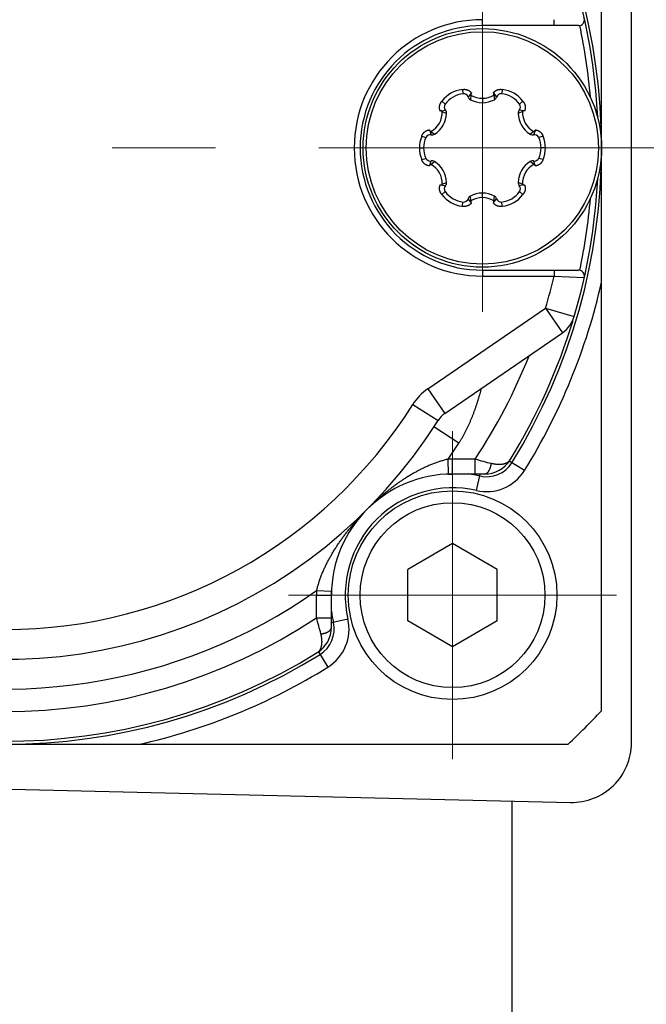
# Model space of a CAD drawing. Header units: millimetres. Extents: x 0 to 1300, y 0 to 891.
# Tile 29 of 124: x 584 to 605, y 256 to 289. Entities that reach past the tile are written whole.
import ezdxf

# ---------------------------------------------------------------- set-up
doc = ezdxf.new("R2010")
doc.units = ezdxf.units.MM
doc.header["$LTSCALE"] = 0.54643
doc.linetypes.add('CENTER', pattern=[50.8, 31.75, -6.35, 6.35, -6.35])
for name, color, linetype in [('NoLayerName_001', 7, 'Continuous'), ('NoLayerName_003', 7, 'Continuous'), ('NoLayerName_006', 7, 'Continuous')]:
    doc.layers.add(name, color=color, linetype=linetype)

# ---------------------------------------------------------------- blocks, each defined once
blk = doc.blocks.new('DIM_0002')
at = {"color": 3, "linetype": 'Continuous', "lineweight": 13}
blk.add_arc((77.348, 80.348), 77.348, 0, 270, dxfattribs=at)

msp = doc.modelspace()

# ---------------------------------------------------------------- linework, layer by layer
at = {"layer": 'NoLayerName_001', "color": 7, "linetype": 'Continuous', "lineweight": 25}
for p, q in [((604.8569, 264.9702), (604.8569, 304.8738)), ((598.8569, 271.654), (597.3569, 270.788)), ((600.3569, 270.788), (598.8569, 271.654)), ((597.3569, 269.056), (597.3569, 270.788)), ((600.3569, 269.056), (600.3569, 270.788)), ((598.8569, 268.1899), (597.3569, 269.056)), ((600.3569, 269.056), (598.8569, 268.1899)), ((564.8093, 263.8755), (602.8093, 262.9707)), ((600.8569, 249.8347), (600.8569, 263.0172))]:
    msp.add_line(p, q, dxfattribs=at)
at = {"layer": 'NoLayerName_001', "color": 110, "linetype": 'CENTER', "lineweight": 13}
for p, q in [((599.8569, 279.422), (599.8569, 290.422)), ((598.8569, 275.422), (598.8569, 264.422)), ((604.3569, 269.922), (593.3569, 269.922))]:
    msp.add_line(p, q, dxfattribs=at)
at = {"layer": 'NoLayerName_001', "color": 30, "linetype": 'Continuous', "lineweight": 25}
for p, q in [((599.1772, 286.8791), (599.2137, 286.7367)), ((599.4735, 286.7423), (599.3778, 286.629)), ((599.4739, 286.6956), (599.4538, 286.5391)), ((600.2399, 286.6956), (600.26, 286.5391)), ((600.2403, 286.7423), (600.3359, 286.629)), ((600.5366, 286.8791), (600.5001, 286.7367)), ((598.5018, 286.4892), (598.6069, 286.3864)), ((599.8569, 286.5856), (599.8569, 286.4389)), ((601.212, 286.4892), (601.1069, 286.3864)), ((598.4722, 286.1642), (598.6181, 286.1904)), ((598.5124, 286.1405), (598.658, 286.0796)), ((601.2014, 286.1405), (601.0558, 286.0796)), ((601.2416, 286.1642), (601.0957, 286.1904)), ((597.8221, 285.3119), (597.9637, 285.2723)), ((598.0888, 285.5001), (598.139, 285.3606)), ((598.1294, 285.4771), (598.2549, 285.3814)), ((601.5844, 285.4771), (601.4589, 285.3814)), ((601.625, 285.5001), (601.5748, 285.3606)), ((601.8917, 285.3119), (601.7501, 285.2723)), ((597.7422, 284.922), (597.8869, 284.922)), ((601.9716, 284.922), (601.8269, 284.922)), ((597.8221, 284.532), (597.9637, 284.5717)), ((598.0888, 284.3439), (598.139, 284.4833)), ((598.1294, 284.3669), (598.2549, 284.4626)), ((601.5844, 284.3669), (601.4589, 284.4626)), ((601.625, 284.3439), (601.5748, 284.4833)), ((601.8917, 284.532), (601.7501, 284.5717)), ((598.4722, 283.6798), (598.6181, 283.6536)), ((598.5124, 283.7035), (598.658, 283.7643)), ((601.2014, 283.7035), (601.0558, 283.7643)), ((601.2416, 283.6798), (601.0957, 283.6536)), ((598.5018, 283.3548), (598.6069, 283.4576)), ((599.8569, 283.2584), (599.8569, 283.4051)), ((601.212, 283.3548), (601.1069, 283.4576)), ((599.1772, 282.9648), (599.2137, 283.1073)), ((599.4735, 283.1017), (599.3778, 283.2149)), ((599.4739, 283.1484), (599.4538, 283.3049)), ((600.2399, 283.1484), (600.26, 283.3049)), ((600.2403, 283.1017), (600.3359, 283.2149)), ((600.5366, 282.9648), (600.5001, 283.1073))]:
    msp.add_line(p, q, dxfattribs=at)
at = {"layer": 'NoLayerName_001', "color": 4, "linetype": 'CENTER', "lineweight": 13}
msp.add_line((639.4822, 284.922), (504.0658, 284.922), dxfattribs=at)
at = {"layer": 'NoLayerName_001', "color": 30, "linetype": 'Continuous', "lineweight": 25}
for radius in [4, 3.8974]:
    msp.add_circle((599.8569, 284.922), radius, dxfattribs=at)
at = {"layer": 'NoLayerName_001', "color": 7, "linetype": 'Continuous', "lineweight": 25}
for radius in [3.5, 3.1]:
    msp.add_circle((598.8569, 269.922), radius, dxfattribs=at)
at = {"layer": 'NoLayerName_001', "color": 30, "linetype": 'Continuous', "lineweight": 25}
for centre, radius, start, end in [((599.2954, 285.8945), 0.9917, 96.84535, 143.15465), ((599.2905, 285.903), 0.8373, 95.26525, 144.73475), ((599.2282, 286.5798), 0.1576, 18.22294, 95.26525), ((599.5275, 286.6783), 0.1576, 198.22294, 242.09057), ((599.8569, 287.3076), 0.722, 237.96373, 302.03627), ((600.192, 286.7198), 0.0532, 27.22316, 55.1915), ((600.1862, 286.6783), 0.1576, 297.90943, 341.77706), ((600.4856, 286.5798), 0.1576, 84.73475, 161.77706), ((600.4233, 285.903), 0.8373, 35.26525, 84.73475), ((600.4184, 285.8945), 0.9917, 36.84535, 83.15465), ((598.7356, 286.2954), 0.1576, 144.73475, 221.77706), ((599.8569, 287.3001), 0.8612, 242.09057, 297.90943), ((600.9782, 286.2954), 0.1576, 318.22294, 35.26525), ((597.7909, 286.1148), 0.722, 297.9611, 2.03873), ((597.7974, 286.111), 0.8612, 302.09057, 357.90943), ((598.4675, 286.1111), 0.0532, 87.22288, 115.19222), ((598.5005, 286.0854), 0.1576, 357.90943, 41.77706), ((601.2133, 286.0854), 0.1576, 138.22294, 182.09057), ((601.9164, 286.111), 0.8612, 182.09057, 237.90943), ((601.9229, 286.1148), 0.722, 177.96265, 242.03752), ((598.7336, 284.9219), 0.9914, 156.84221, 203.15779), ((598.1068, 285.2064), 0.1576, 78.22294, 155.26525), ((598.1712, 285.5149), 0.1576, 258.22294, 302.09057), ((601.5426, 285.5149), 0.1576, 237.90943, 281.77706), ((601.6069, 285.2064), 0.1576, 24.73475, 101.77706), ((601.5814, 285.5307), 0.0532, 327.22316, 355.1915), ((600.9802, 284.922), 0.9914, 336.84221, 23.15779), ((598.7241, 284.922), 0.8373, 155.26525, 204.73475), ((600.9896, 284.922), 0.8373, 335.26525, 24.73475), ((598.1068, 284.6376), 0.1576, 204.73475, 281.77706), ((598.1324, 284.3133), 0.0532, 147.22316, 175.1915), ((597.7909, 283.7292), 0.722, 357.96122, 62.03891), ((598.1712, 284.329), 0.1576, 57.90943, 101.77706), ((597.7974, 283.7329), 0.8612, 2.09057, 57.90943), ((601.9164, 283.7329), 0.8612, 122.09057, 177.90943), ((601.9229, 283.7292), 0.722, 117.96254, 182.03729), ((601.5426, 284.329), 0.1576, 78.22294, 122.09057), ((601.6069, 284.6376), 0.1576, 258.22294, 335.26525), ((598.5005, 283.7586), 0.1576, 318.22294, 2.09057), ((601.2133, 283.7586), 0.1576, 177.90943, 221.77706), ((601.2463, 283.7329), 0.0532, 267.22288, 295.19222), ((599.2954, 283.9494), 0.9917, 216.84535, 263.15465), ((598.7356, 283.5486), 0.1576, 138.22294, 215.26525), ((599.2905, 283.941), 0.8373, 215.26525, 264.73475), ((599.8569, 282.5439), 0.8612, 62.09057, 117.90943), ((600.4233, 283.941), 0.8373, 275.26525, 324.73475), ((600.4184, 283.9494), 0.9917, 276.84535, 323.15465), ((600.9782, 283.5486), 0.1576, 324.73475, 41.77706), ((599.2282, 283.2642), 0.1576, 264.73475, 341.77706), ((599.5275, 283.1656), 0.1576, 117.90943, 161.77706), ((599.8569, 282.5363), 0.722, 57.96373, 122.03627), ((599.5218, 283.1241), 0.0532, 207.22316, 235.1915), ((600.1862, 283.1656), 0.1576, 18.22294, 62.09057), ((600.4856, 283.2642), 0.1576, 198.22294, 275.26525)]:
    msp.add_arc(centre, radius, start, end, dxfattribs=at)
at = {"layer": 'NoLayerName_001', "color": 7, "linetype": 'Continuous', "lineweight": 25}
msp.add_arc((602.8569, 264.9702), 2, 268.63607, 0, dxfattribs=at)
at = {"layer": 'NoLayerName_001', "color": 30, "linetype": 'Continuous', "lineweight": 25}
for points, knots in [([(599.1772, 286.8791), (599.1811, 286.8799), (599.1888, 286.8815), (599.2005, 286.8833), (599.2122, 286.8848), (599.224, 286.8859), (599.2358, 286.8866), (599.2477, 286.8868), (599.2596, 286.8866), (599.2714, 286.886), (599.2832, 286.885), (599.295, 286.8835), (599.3067, 286.8815), (599.3183, 286.8791), (599.3298, 286.8762), (599.3411, 286.8729), (599.3523, 286.8691), (599.3634, 286.8649), (599.3743, 286.8603), (599.385, 286.8552), (599.3954, 286.8497), (599.4057, 286.8437), (599.4156, 286.8374), (599.4254, 286.8306), (599.4348, 286.8235), (599.4439, 286.8159), (599.4527, 286.808), (599.4612, 286.7998), (599.4693, 286.7912), (599.4771, 286.7823), (599.4845, 286.7731), (599.4891, 286.7667), (599.4914, 286.7635)], [0, 0, 0, 0, 0.01180322, 0.02362719, 0.03546661, 0.0473167, 0.05917326, 0.07103278, 0.08289252, 0.0947506, 0.10660613, 0.11845917, 0.13030955, 0.14215652, 0.15399946, 0.16583807, 0.17767242, 0.18950301, 0.20133094, 0.21315782, 0.22498472, 0.23681186, 0.24863938, 0.26046734, 0.27229592, 0.28412545, 0.29595611, 0.30778617, 0.3196129, 0.33143328, 0.34324415, 0.35504229, 0.35504229, 0.35504229, 0.35504229]), ([(599.4745, 286.7442), (599.4741, 286.7434), (599.4734, 286.7419), (599.4724, 286.7396), (599.4715, 286.7373), (599.4707, 286.7349), (599.4701, 286.7324), (599.4695, 286.73), (599.4691, 286.7275), (599.4687, 286.725), (599.4685, 286.7224), (599.4684, 286.7199), (599.4685, 286.7174), (599.4686, 286.7149), (599.4689, 286.7123), (599.4692, 286.7099), (599.4697, 286.7074), (599.4703, 286.7049), (599.4711, 286.7025), (599.4719, 286.7002), (599.4728, 286.6978), (599.4736, 286.6963), (599.4739, 286.6956)], [0, 0, 0, 0, 0.002501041, 0.005009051, 0.007523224, 0.010042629, 0.012566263, 0.015093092, 0.017622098, 0.020152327, 0.022682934, 0.025213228, 0.02774272, 0.030271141, 0.03279816, 0.035323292, 0.037845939, 0.04036543, 0.042881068, 0.045392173, 0.047898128, 0.050398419, 0.050398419, 0.050398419, 0.050398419]), ([(599.4914, 286.7635), (599.4911, 286.7633), (599.4904, 286.7628), (599.4893, 286.762), (599.4883, 286.7612), (599.4873, 286.7604), (599.4863, 286.7595), (599.4854, 286.7586), (599.4845, 286.7577), (599.4835, 286.7568), (599.4827, 286.7559), (599.4818, 286.7549), (599.4809, 286.7539), (599.4801, 286.7529), (599.4793, 286.7519), (599.4785, 286.7508), (599.4778, 286.7497), (599.4771, 286.7487), (599.4764, 286.7476), (599.4757, 286.7464), (599.4751, 286.7453), (599.4747, 286.7445), (599.4745, 286.7442)], [0, 0, 0, 0, 0.001293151, 0.002586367, 0.003879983, 0.005174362, 0.006469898, 0.007766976, 0.009065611, 0.010365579, 0.011666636, 0.012968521, 0.014270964, 0.01557368, 0.016876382, 0.018178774, 0.019480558, 0.020781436, 0.022081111, 0.02337929, 0.024675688, 0.025970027, 0.025970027, 0.025970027, 0.025970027]), ([(600.2224, 286.7635), (600.2247, 286.7667), (600.2293, 286.7731), (600.2367, 286.7823), (600.2445, 286.7912), (600.2526, 286.7998), (600.2611, 286.808), (600.2699, 286.8159), (600.279, 286.8235), (600.2884, 286.8306), (600.2981, 286.8374), (600.3081, 286.8437), (600.3184, 286.8497), (600.3288, 286.8552), (600.3395, 286.8603), (600.3504, 286.8649), (600.3614, 286.8691), (600.3727, 286.8729), (600.384, 286.8762), (600.3955, 286.8791), (600.4071, 286.8815), (600.4188, 286.8835), (600.4306, 286.885), (600.4424, 286.886), (600.4542, 286.8866), (600.4661, 286.8868), (600.478, 286.8866), (600.4898, 286.8859), (600.5016, 286.8848), (600.5133, 286.8833), (600.525, 286.8815), (600.5327, 286.8799), (600.5366, 286.8791)], [0, 0, 0, 0, 0.01179814, 0.02360903, 0.03542943, 0.04725618, 0.05908626, 0.07091696, 0.08274653, 0.09457515, 0.10640317, 0.11823073, 0.13005793, 0.14188486, 0.15371178, 0.16553973, 0.17737033, 0.18920467, 0.20104328, 0.21288621, 0.22473316, 0.23658352, 0.24843653, 0.260292, 0.27215003, 0.28400971, 0.29586916, 0.30772566, 0.31957569, 0.33141508, 0.34323902, 0.35504224, 0.35504224, 0.35504224, 0.35504224]), ([(600.2399, 286.6956), (600.2402, 286.6963), (600.241, 286.6978), (600.2419, 286.7002), (600.2427, 286.7025), (600.2434, 286.7049), (600.2441, 286.7074), (600.2445, 286.7099), (600.2449, 286.7123), (600.2452, 286.7149), (600.2453, 286.7174), (600.2454, 286.7199), (600.2453, 286.7224), (600.2451, 286.725), (600.2447, 286.7275), (600.2443, 286.73), (600.2437, 286.7324), (600.2431, 286.7349), (600.2423, 286.7373), (600.2414, 286.7396), (600.2404, 286.7419), (600.2397, 286.7434), (600.2393, 286.7442)], [0, 0, 0, 0, 0.00250017, 0.005006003, 0.007516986, 0.010032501, 0.012551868, 0.01507439, 0.017599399, 0.020126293, 0.022654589, 0.025183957, 0.027714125, 0.030244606, 0.03277471, 0.035303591, 0.037830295, 0.040353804, 0.042873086, 0.045387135, 0.047895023, 0.050395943, 0.050395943, 0.050395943, 0.050395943]), ([(598.4448, 286.1593), (598.4432, 286.1629), (598.44, 286.17), (598.4358, 286.181), (598.4319, 286.1922), (598.4285, 286.2036), (598.4256, 286.215), (598.4232, 286.2266), (598.4212, 286.2383), (598.4197, 286.25), (598.4187, 286.2618), (598.4182, 286.2736), (598.4182, 286.2854), (598.4186, 286.2973), (598.4196, 286.309), (598.421, 286.3208), (598.4229, 286.3325), (598.4252, 286.3441), (598.428, 286.3556), (598.4313, 286.367), (598.435, 286.3782), (598.4391, 286.3893), (598.4437, 286.4003), (598.4487, 286.411), (598.4541, 286.4216), (598.4599, 286.432), (598.466, 286.4421), (598.4725, 286.452), (598.4794, 286.4617), (598.4865, 286.4711), (598.494, 286.4803), (598.4992, 286.4862), (598.5018, 286.4892)], [0, 0, 0, 0, 0.01179674, 0.02360559, 0.03542341, 0.04724709, 0.05907367, 0.07090052, 0.08272632, 0.09455143, 0.10637615, 0.11820067, 0.13002514, 0.14184975, 0.15367498, 0.16550225, 0.17733296, 0.18916797, 0.20100764, 0.21285196, 0.22470062, 0.23655312, 0.24840895, 0.26026834, 0.27213103, 0.2839957, 0.29586012, 0.30772118, 0.31957504, 0.33141719, 0.34324256, 0.35504559, 0.35504559, 0.35504559, 0.35504559]), ([(601.212, 286.4892), (601.2146, 286.4862), (601.2198, 286.4803), (601.2273, 286.4711), (601.2344, 286.4617), (601.2413, 286.452), (601.2478, 286.4421), (601.2539, 286.432), (601.2597, 286.4216), (601.2651, 286.411), (601.2701, 286.4003), (601.2746, 286.3893), (601.2788, 286.3782), (601.2825, 286.367), (601.2858, 286.3556), (601.2886, 286.3441), (601.2909, 286.3325), (601.2928, 286.3208), (601.2942, 286.309), (601.2952, 286.2973), (601.2956, 286.2854), (601.2956, 286.2736), (601.295, 286.2618), (601.294, 286.25), (601.2926, 286.2383), (601.2906, 286.2266), (601.2882, 286.215), (601.2853, 286.2036), (601.2819, 286.1922), (601.278, 286.181), (601.2738, 286.17), (601.2705, 286.1629), (601.269, 286.1593)], [0, 0, 0, 0, 0.01180304, 0.0236284, 0.03547055, 0.04732441, 0.05918547, 0.07104989, 0.08291456, 0.09477725, 0.10663664, 0.11849247, 0.13034497, 0.14219363, 0.15403795, 0.16587762, 0.17771263, 0.18954334, 0.20137061, 0.21319584, 0.22502045, 0.23684492, 0.24866944, 0.26049416, 0.27231927, 0.28414507, 0.29597192, 0.3077985, 0.31962218, 0.33144, 0.34324885, 0.35504559, 0.35504559, 0.35504559, 0.35504559]), ([(598.5124, 286.1405), (598.5119, 286.1411), (598.511, 286.1425), (598.5095, 286.1445), (598.5078, 286.1464), (598.5061, 286.1482), (598.5043, 286.15), (598.5024, 286.1516), (598.5004, 286.1532), (598.4984, 286.1547), (598.4963, 286.1561), (598.4941, 286.1574), (598.4918, 286.1586), (598.4895, 286.1596), (598.4872, 286.1606), (598.4848, 286.1615), (598.4824, 286.1622), (598.48, 286.1629), (598.4775, 286.1634), (598.475, 286.1638), (598.4725, 286.1641), (598.4709, 286.1642), (598.47, 286.1642)], [0, 0, 0, 0, 0.00250017, 0.005005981, 0.007516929, 0.010032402, 0.012551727, 0.015074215, 0.0175992, 0.020126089, 0.022654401, 0.02518381, 0.027714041, 0.0302446, 0.032774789, 0.035303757, 0.037830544, 0.04035413, 0.042873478, 0.04538758, 0.047895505, 0.050396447, 0.050396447, 0.050396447, 0.050396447]), ([(601.2438, 286.1642), (601.2429, 286.1642), (601.2413, 286.1641), (601.2388, 286.1638), (601.2363, 286.1634), (601.2338, 286.1629), (601.2314, 286.1622), (601.229, 286.1615), (601.2266, 286.1606), (601.2242, 286.1596), (601.222, 286.1586), (601.2197, 286.1574), (601.2175, 286.1561), (601.2154, 286.1547), (601.2134, 286.1532), (601.2114, 286.1516), (601.2095, 286.15), (601.2077, 286.1482), (601.206, 286.1464), (601.2043, 286.1445), (601.2028, 286.1425), (601.2018, 286.1411), (601.2014, 286.1405)], [0, 0, 0, 0, 0.002501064, 0.005009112, 0.007523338, 0.010042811, 0.012566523, 0.015093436, 0.017622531, 0.020152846, 0.022683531, 0.025213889, 0.027743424, 0.030271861, 0.032798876, 0.035323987, 0.0378466, 0.04036605, 0.042881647, 0.045392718, 0.047898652, 0.050398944, 0.050398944, 0.050398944, 0.050398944]), ([(601.269, 286.1593), (601.2686, 286.1594), (601.2678, 286.1598), (601.2666, 286.1603), (601.2654, 286.1608), (601.2642, 286.1612), (601.263, 286.1617), (601.2617, 286.162), (601.2605, 286.1624), (601.2592, 286.1627), (601.258, 286.163), (601.2567, 286.1633), (601.2554, 286.1635), (601.2541, 286.1637), (601.2528, 286.1639), (601.2515, 286.1641), (601.2502, 286.1642), (601.2489, 286.1642), (601.2476, 286.1643), (601.2463, 286.1643), (601.245, 286.1643), (601.2442, 286.1643), (601.2438, 286.1642)], [0, 0, 0, 0, 0.001293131, 0.002586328, 0.003879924, 0.005174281, 0.006469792, 0.007766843, 0.009065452, 0.010365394, 0.011666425, 0.012968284, 0.014270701, 0.015573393, 0.01687607, 0.018178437, 0.019480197, 0.020781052, 0.022080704, 0.023378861, 0.024675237, 0.025969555, 0.025969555, 0.025969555, 0.025969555]), ([(597.8221, 285.3119), (597.8234, 285.3156), (597.8259, 285.3231), (597.8301, 285.3342), (597.8347, 285.3451), (597.8396, 285.3558), (597.845, 285.3664), (597.8507, 285.3768), (597.8568, 285.387), (597.8632, 285.397), (597.8701, 285.4067), (597.8772, 285.4161), (597.8848, 285.4252), (597.8927, 285.4341), (597.9009, 285.4426), (597.9095, 285.4508), (597.9183, 285.4586), (597.9275, 285.4661), (597.937, 285.4732), (597.9467, 285.4799), (597.9567, 285.4862), (597.967, 285.4921), (597.9775, 285.4975), (597.9882, 285.5026), (597.9991, 285.5072), (598.0102, 285.5113), (598.0215, 285.515), (598.0328, 285.5182), (598.0443, 285.5209), (598.0559, 285.5232), (598.0676, 285.525), (598.0754, 285.5258), (598.0793, 285.5262)], [0, 0, 0, 0, 0.01180298, 0.0236276, 0.03546845, 0.04732059, 0.05917966, 0.07104195, 0.08290454, 0.09476533, 0.10662317, 0.11847795, 0.13032976, 0.14217794, 0.15402193, 0.16586141, 0.1776964, 0.18952735, 0.20135521, 0.21318154, 0.22500765, 0.23683385, 0.24866019, 0.26048667, 0.27231333, 0.28414033, 0.29596789, 0.30779481, 0.31961866, 0.33143666, 0.34324577, 0.35504284, 0.35504284, 0.35504284, 0.35504284]), ([(598.0793, 285.5262), (598.0794, 285.5258), (598.0795, 285.525), (598.0796, 285.5237), (598.0798, 285.5224), (598.08, 285.5211), (598.0803, 285.5198), (598.0806, 285.5186), (598.0809, 285.5173), (598.0812, 285.5161), (598.0816, 285.5148), (598.082, 285.5136), (598.0824, 285.5124), (598.0829, 285.5111), (598.0834, 285.5099), (598.0839, 285.5087), (598.0845, 285.5076), (598.085, 285.5064), (598.0856, 285.5052), (598.0863, 285.5041), (598.0869, 285.503), (598.0874, 285.5023), (598.0876, 285.5019)], [0, 0, 0, 0, 0.001293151, 0.002586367, 0.003879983, 0.005174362, 0.006469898, 0.007766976, 0.009065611, 0.010365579, 0.011666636, 0.012968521, 0.014270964, 0.015573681, 0.016876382, 0.018178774, 0.019480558, 0.020781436, 0.022081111, 0.02337929, 0.024675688, 0.025970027, 0.025970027, 0.025970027, 0.025970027]), ([(598.0876, 285.5019), (598.0881, 285.5012), (598.089, 285.4998), (598.0905, 285.4978), (598.0921, 285.4959), (598.0938, 285.494), (598.0956, 285.4922), (598.0974, 285.4905), (598.0994, 285.4889), (598.1014, 285.4873), (598.1035, 285.4859), (598.1056, 285.4845), (598.1078, 285.4833), (598.1101, 285.4821), (598.1124, 285.4811), (598.1147, 285.4802), (598.1171, 285.4794), (598.1195, 285.4787), (598.122, 285.4781), (598.1245, 285.4777), (598.1269, 285.4773), (598.1286, 285.4772), (598.1294, 285.4771)], [0, 0, 0, 0, 0.002501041, 0.005009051, 0.007523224, 0.010042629, 0.012566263, 0.015093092, 0.017622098, 0.020152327, 0.022682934, 0.025213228, 0.02774272, 0.030271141, 0.03279816, 0.035323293, 0.037845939, 0.04036543, 0.042881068, 0.045392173, 0.047898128, 0.050398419, 0.050398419, 0.050398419, 0.050398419]), ([(601.5844, 285.4771), (601.5852, 285.4772), (601.5868, 285.4773), (601.5893, 285.4777), (601.5918, 285.4781), (601.5942, 285.4787), (601.5967, 285.4794), (601.5991, 285.4802), (601.6014, 285.4811), (601.6037, 285.4821), (601.606, 285.4833), (601.6082, 285.4845), (601.6103, 285.4859), (601.6124, 285.4873), (601.6144, 285.4889), (601.6164, 285.4905), (601.6182, 285.4922), (601.62, 285.494), (601.6217, 285.4959), (601.6233, 285.4978), (601.6248, 285.4998), (601.6257, 285.5012), (601.6262, 285.5019)], [0, 0, 0, 0, 0.00250017, 0.005006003, 0.007516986, 0.010032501, 0.012551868, 0.01507439, 0.017599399, 0.020126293, 0.022654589, 0.025183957, 0.027714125, 0.030244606, 0.032774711, 0.035303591, 0.037830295, 0.040353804, 0.042873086, 0.045387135, 0.047895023, 0.050395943, 0.050395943, 0.050395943, 0.050395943]), ([(601.6344, 285.5262), (601.6383, 285.5258), (601.6462, 285.525), (601.6578, 285.5232), (601.6695, 285.5209), (601.681, 285.5182), (601.6923, 285.515), (601.7036, 285.5113), (601.7147, 285.5072), (601.7256, 285.5026), (601.7363, 285.4975), (601.7468, 285.4921), (601.757, 285.4862), (601.7671, 285.4799), (601.7768, 285.4732), (601.7863, 285.4661), (601.7954, 285.4586), (601.8043, 285.4508), (601.8129, 285.4426), (601.8211, 285.4341), (601.829, 285.4252), (601.8365, 285.4161), (601.8437, 285.4067), (601.8505, 285.397), (601.857, 285.387), (601.8631, 285.3768), (601.8688, 285.3664), (601.8741, 285.3558), (601.8791, 285.3451), (601.8837, 285.3342), (601.8879, 285.3231), (601.8904, 285.3156), (601.8917, 285.3119)], [0, 0, 0, 0, 0.01179707, 0.02360618, 0.03542418, 0.04724803, 0.05907495, 0.07090251, 0.08272951, 0.09455617, 0.10638265, 0.11820899, 0.13003519, 0.1418613, 0.15368763, 0.16551549, 0.17734644, 0.18918143, 0.20102092, 0.21286491, 0.22471309, 0.23656489, 0.24841967, 0.26027751, 0.2721383, 0.28400089, 0.29586318, 0.30772225, 0.31957439, 0.33141524, 0.34323986, 0.35504284, 0.35504284, 0.35504284, 0.35504284]), ([(598.0793, 284.3177), (598.0754, 284.3182), (598.0676, 284.3189), (598.0559, 284.3208), (598.0443, 284.323), (598.0328, 284.3258), (598.0215, 284.329), (598.0102, 284.3327), (597.9991, 284.3368), (597.9882, 284.3414), (597.9775, 284.3464), (597.967, 284.3519), (597.9567, 284.3578), (597.9467, 284.3641), (597.937, 284.3708), (597.9275, 284.3779), (597.9183, 284.3853), (597.9095, 284.3932), (597.9009, 284.4014), (597.8927, 284.4099), (597.8848, 284.4187), (597.8772, 284.4279), (597.8701, 284.4373), (597.8632, 284.447), (597.8568, 284.457), (597.8507, 284.4671), (597.845, 284.4775), (597.8396, 284.4881), (597.8347, 284.4989), (597.8301, 284.5098), (597.8259, 284.5208), (597.8234, 284.5283), (597.8221, 284.532)], [0, 0, 0, 0, 0.01179707, 0.02360618, 0.03542418, 0.04724803, 0.05907495, 0.07090251, 0.08272951, 0.09455617, 0.10638265, 0.11820899, 0.13003519, 0.1418613, 0.15368763, 0.16551549, 0.17734644, 0.18918143, 0.20102092, 0.21286491, 0.22471309, 0.23656489, 0.24841967, 0.26027751, 0.2721383, 0.28400089, 0.29586318, 0.30772225, 0.31957439, 0.33141524, 0.34323986, 0.35504284, 0.35504284, 0.35504284, 0.35504284]), ([(598.1294, 284.3669), (598.1286, 284.3668), (598.1269, 284.3667), (598.1245, 284.3663), (598.122, 284.3659), (598.1195, 284.3653), (598.1171, 284.3646), (598.1147, 284.3638), (598.1124, 284.3628), (598.1101, 284.3618), (598.1078, 284.3607), (598.1056, 284.3594), (598.1035, 284.3581), (598.1014, 284.3566), (598.0994, 284.3551), (598.0974, 284.3535), (598.0956, 284.3518), (598.0938, 284.35), (598.0921, 284.3481), (598.0905, 284.3462), (598.089, 284.3442), (598.0881, 284.3428), (598.0876, 284.3421)], [0, 0, 0, 0, 0.00250017, 0.005006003, 0.007516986, 0.010032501, 0.012551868, 0.01507439, 0.017599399, 0.020126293, 0.022654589, 0.025183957, 0.027714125, 0.030244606, 0.032774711, 0.035303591, 0.037830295, 0.040353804, 0.042873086, 0.045387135, 0.047895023, 0.050395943, 0.050395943, 0.050395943, 0.050395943]), ([(601.6262, 284.3421), (601.6257, 284.3428), (601.6248, 284.3442), (601.6233, 284.3462), (601.6217, 284.3481), (601.62, 284.35), (601.6182, 284.3518), (601.6164, 284.3535), (601.6144, 284.3551), (601.6124, 284.3566), (601.6103, 284.3581), (601.6082, 284.3594), (601.606, 284.3607), (601.6037, 284.3618), (601.6014, 284.3628), (601.5991, 284.3638), (601.5967, 284.3646), (601.5942, 284.3653), (601.5918, 284.3659), (601.5893, 284.3663), (601.5868, 284.3667), (601.5852, 284.3668), (601.5844, 284.3669)], [0, 0, 0, 0, 0.002501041, 0.005009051, 0.007523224, 0.010042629, 0.012566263, 0.015093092, 0.017622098, 0.020152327, 0.022682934, 0.025213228, 0.02774272, 0.030271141, 0.03279816, 0.035323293, 0.037845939, 0.04036543, 0.042881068, 0.045392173, 0.047898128, 0.050398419, 0.050398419, 0.050398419, 0.050398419]), ([(601.6344, 284.3177), (601.6344, 284.3181), (601.6343, 284.319), (601.6342, 284.3203), (601.634, 284.3216), (601.6338, 284.3228), (601.6335, 284.3241), (601.6332, 284.3254), (601.6329, 284.3266), (601.6326, 284.3279), (601.6322, 284.3291), (601.6318, 284.3304), (601.6314, 284.3316), (601.6309, 284.3328), (601.6304, 284.334), (601.6299, 284.3352), (601.6293, 284.3364), (601.6287, 284.3376), (601.6281, 284.3387), (601.6275, 284.3399), (601.6269, 284.341), (601.6264, 284.3417), (601.6262, 284.3421)], [0, 0, 0, 0, 0.001293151, 0.002586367, 0.003879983, 0.005174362, 0.006469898, 0.007766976, 0.009065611, 0.010365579, 0.011666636, 0.012968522, 0.014270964, 0.015573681, 0.016876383, 0.018178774, 0.019480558, 0.020781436, 0.022081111, 0.02337929, 0.024675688, 0.025970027, 0.025970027, 0.025970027, 0.025970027]), ([(601.8917, 284.532), (601.8904, 284.5283), (601.8879, 284.5208), (601.8837, 284.5098), (601.8791, 284.4989), (601.8741, 284.4881), (601.8688, 284.4775), (601.8631, 284.4671), (601.857, 284.457), (601.8505, 284.447), (601.8437, 284.4373), (601.8365, 284.4279), (601.829, 284.4187), (601.8211, 284.4099), (601.8129, 284.4014), (601.8043, 284.3932), (601.7954, 284.3853), (601.7863, 284.3779), (601.7768, 284.3708), (601.7671, 284.3641), (601.757, 284.3578), (601.7468, 284.3519), (601.7363, 284.3464), (601.7256, 284.3414), (601.7147, 284.3368), (601.7036, 284.3327), (601.6923, 284.329), (601.681, 284.3258), (601.6695, 284.323), (601.6578, 284.3208), (601.6462, 284.3189), (601.6383, 284.3182), (601.6344, 284.3177)], [0, 0, 0, 0, 0.01180298, 0.0236276, 0.03546845, 0.04732059, 0.05917966, 0.07104195, 0.08290454, 0.09476533, 0.10662317, 0.11847795, 0.13032976, 0.14217794, 0.15402193, 0.16586141, 0.1776964, 0.18952735, 0.20135521, 0.21318154, 0.22500765, 0.23683385, 0.24866019, 0.26048667, 0.27231333, 0.28414033, 0.29596789, 0.30779481, 0.31961866, 0.33143666, 0.34324577, 0.35504284, 0.35504284, 0.35504284, 0.35504284]), ([(598.5018, 283.3548), (598.4992, 283.3577), (598.494, 283.3636), (598.4865, 283.3728), (598.4794, 283.3822), (598.4725, 283.3919), (598.466, 283.4018), (598.4599, 283.412), (598.4541, 283.4224), (598.4487, 283.4329), (598.4437, 283.4437), (598.4391, 283.4546), (598.435, 283.4657), (598.4313, 283.477), (598.428, 283.4884), (598.4252, 283.4999), (598.4229, 283.5115), (598.421, 283.5232), (598.4196, 283.5349), (598.4186, 283.5467), (598.4182, 283.5585), (598.4182, 283.5704), (598.4187, 283.5822), (598.4197, 283.594), (598.4212, 283.6057), (598.4232, 283.6174), (598.4256, 283.6289), (598.4285, 283.6404), (598.4319, 283.6517), (598.4358, 283.6629), (598.44, 283.6739), (598.4432, 283.6811), (598.4448, 283.6847)], [0, 0, 0, 0, 0.01180304, 0.0236284, 0.03547055, 0.04732441, 0.05918547, 0.07104989, 0.08291456, 0.09477725, 0.10663664, 0.11849247, 0.13034497, 0.14219363, 0.15403795, 0.16587762, 0.17771263, 0.18954334, 0.20137061, 0.21319584, 0.22502045, 0.23684492, 0.24866944, 0.26049416, 0.27231927, 0.28414507, 0.29597192, 0.3077985, 0.31962218, 0.33144, 0.34324885, 0.35504559, 0.35504559, 0.35504559, 0.35504559]), ([(598.4448, 283.6847), (598.4452, 283.6845), (598.446, 283.6842), (598.4472, 283.6837), (598.4484, 283.6832), (598.4496, 283.6827), (598.4508, 283.6823), (598.4521, 283.6819), (598.4533, 283.6816), (598.4546, 283.6812), (598.4558, 283.6809), (598.4571, 283.6807), (598.4584, 283.6804), (598.4597, 283.6802), (598.461, 283.6801), (598.4623, 283.6799), (598.4636, 283.6798), (598.4649, 283.6797), (598.4661, 283.6797), (598.4674, 283.6797), (598.4687, 283.6797), (598.4696, 283.6797), (598.47, 283.6797)], [0, 0, 0, 0, 0.001293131, 0.002586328, 0.003879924, 0.005174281, 0.006469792, 0.007766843, 0.009065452, 0.010365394, 0.011666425, 0.012968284, 0.014270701, 0.015573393, 0.01687607, 0.018178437, 0.019480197, 0.020781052, 0.022080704, 0.023378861, 0.024675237, 0.025969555, 0.025969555, 0.025969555, 0.025969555]), ([(598.47, 283.6797), (598.4709, 283.6798), (598.4725, 283.6799), (598.475, 283.6802), (598.4775, 283.6806), (598.48, 283.6811), (598.4824, 283.6817), (598.4848, 283.6825), (598.4872, 283.6834), (598.4895, 283.6843), (598.4918, 283.6854), (598.4941, 283.6866), (598.4963, 283.6879), (598.4984, 283.6893), (598.5004, 283.6908), (598.5024, 283.6923), (598.5043, 283.694), (598.5061, 283.6957), (598.5078, 283.6976), (598.5095, 283.6995), (598.511, 283.7015), (598.5119, 283.7028), (598.5124, 283.7035)], [0, 0, 0, 0, 0.002501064, 0.005009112, 0.007523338, 0.010042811, 0.012566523, 0.015093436, 0.017622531, 0.020152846, 0.022683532, 0.025213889, 0.027743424, 0.030271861, 0.032798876, 0.035323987, 0.0378466, 0.04036605, 0.042881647, 0.045392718, 0.047898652, 0.050398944, 0.050398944, 0.050398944, 0.050398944]), ([(601.2014, 283.7035), (601.2018, 283.7028), (601.2028, 283.7015), (601.2043, 283.6995), (601.206, 283.6976), (601.2077, 283.6957), (601.2095, 283.694), (601.2114, 283.6923), (601.2134, 283.6908), (601.2154, 283.6893), (601.2175, 283.6879), (601.2197, 283.6866), (601.222, 283.6854), (601.2242, 283.6843), (601.2266, 283.6834), (601.229, 283.6825), (601.2314, 283.6817), (601.2338, 283.6811), (601.2363, 283.6806), (601.2388, 283.6802), (601.2412, 283.6799), (601.2429, 283.6798), (601.2437, 283.6797)], [0, 0, 0, 0, 0.00250017, 0.005005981, 0.007516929, 0.010032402, 0.012551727, 0.015074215, 0.0175992, 0.020126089, 0.022654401, 0.02518381, 0.027714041, 0.0302446, 0.032774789, 0.035303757, 0.037830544, 0.04035413, 0.042873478, 0.04538758, 0.047895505, 0.050396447, 0.050396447, 0.050396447, 0.050396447]), ([(601.269, 283.6847), (601.2705, 283.6811), (601.2738, 283.6739), (601.278, 283.6629), (601.2819, 283.6517), (601.2853, 283.6404), (601.2882, 283.6289), (601.2906, 283.6174), (601.2926, 283.6057), (601.294, 283.594), (601.295, 283.5822), (601.2956, 283.5704), (601.2956, 283.5585), (601.2952, 283.5467), (601.2942, 283.5349), (601.2928, 283.5232), (601.2909, 283.5115), (601.2886, 283.4999), (601.2858, 283.4884), (601.2825, 283.477), (601.2788, 283.4657), (601.2746, 283.4546), (601.2701, 283.4437), (601.2651, 283.4329), (601.2597, 283.4224), (601.2539, 283.412), (601.2478, 283.4018), (601.2413, 283.3919), (601.2344, 283.3822), (601.2273, 283.3728), (601.2198, 283.3636), (601.2146, 283.3577), (601.212, 283.3548)], [0, 0, 0, 0, 0.01179674, 0.02360559, 0.03542341, 0.04724709, 0.05907367, 0.07090052, 0.08272632, 0.09455143, 0.10637615, 0.11820067, 0.13002514, 0.14184975, 0.15367498, 0.16550225, 0.17733296, 0.18916797, 0.20100764, 0.21285196, 0.22470062, 0.23655312, 0.24840895, 0.26026834, 0.27213103, 0.2839957, 0.29586012, 0.30772118, 0.31957504, 0.33141719, 0.34324256, 0.35504559, 0.35504559, 0.35504559, 0.35504559]), ([(599.4914, 283.0805), (599.4891, 283.0773), (599.4845, 283.0709), (599.4771, 283.0617), (599.4693, 283.0528), (599.4612, 283.0442), (599.4527, 283.0359), (599.4439, 283.028), (599.4348, 283.0205), (599.4254, 283.0134), (599.4156, 283.0066), (599.4057, 283.0002), (599.3954, 282.9943), (599.385, 282.9888), (599.3743, 282.9837), (599.3634, 282.979), (599.3523, 282.9748), (599.3411, 282.9711), (599.3298, 282.9677), (599.3183, 282.9649), (599.3067, 282.9625), (599.295, 282.9605), (599.2832, 282.959), (599.2714, 282.9579), (599.2596, 282.9573), (599.2477, 282.9571), (599.2358, 282.9574), (599.224, 282.9581), (599.2122, 282.9591), (599.2005, 282.9606), (599.1888, 282.9625), (599.1811, 282.9641), (599.1772, 282.9648)], [0, 0, 0, 0, 0.01179815, 0.02360903, 0.03542944, 0.04725619, 0.05908628, 0.07091699, 0.08274656, 0.09457519, 0.10640321, 0.11823077, 0.13005797, 0.14188491, 0.15371183, 0.16553978, 0.17737038, 0.18920472, 0.20104333, 0.21288626, 0.2247332, 0.23658356, 0.24843656, 0.26029204, 0.27215006, 0.28400973, 0.29586917, 0.30772567, 0.3195757, 0.33141508, 0.34323902, 0.35504224, 0.35504224, 0.35504224, 0.35504224]), ([(599.4739, 283.1484), (599.4736, 283.1476), (599.4728, 283.1461), (599.4719, 283.1438), (599.4711, 283.1414), (599.4703, 283.139), (599.4697, 283.1366), (599.4692, 283.1341), (599.4689, 283.1316), (599.4686, 283.1291), (599.4685, 283.1266), (599.4684, 283.124), (599.4685, 283.1215), (599.4687, 283.119), (599.4691, 283.1165), (599.4695, 283.114), (599.4701, 283.1115), (599.4707, 283.1091), (599.4715, 283.1067), (599.4724, 283.1043), (599.4734, 283.102), (599.4741, 283.1005), (599.4745, 283.0998)], [0, 0, 0, 0, 0.00250017, 0.005006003, 0.007516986, 0.010032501, 0.012551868, 0.01507439, 0.017599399, 0.020126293, 0.022654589, 0.025183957, 0.027714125, 0.030244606, 0.03277471, 0.035303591, 0.037830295, 0.040353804, 0.042873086, 0.045387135, 0.047895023, 0.050395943, 0.050395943, 0.050395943, 0.050395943]), ([(600.2224, 283.0805), (600.2227, 283.0807), (600.2234, 283.0812), (600.2245, 283.082), (600.2255, 283.0828), (600.2265, 283.0836), (600.2274, 283.0845), (600.2284, 283.0853), (600.2293, 283.0862), (600.2302, 283.0872), (600.2311, 283.0881), (600.232, 283.0891), (600.2329, 283.0901), (600.2337, 283.0911), (600.2345, 283.0921), (600.2352, 283.0932), (600.236, 283.0942), (600.2367, 283.0953), (600.2374, 283.0964), (600.2381, 283.0975), (600.2387, 283.0986), (600.2391, 283.0994), (600.2393, 283.0998)], [0, 0, 0, 0, 0.001293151, 0.002586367, 0.003879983, 0.005174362, 0.006469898, 0.007766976, 0.009065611, 0.010365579, 0.011666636, 0.012968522, 0.014270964, 0.015573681, 0.016876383, 0.018178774, 0.019480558, 0.020781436, 0.022081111, 0.02337929, 0.024675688, 0.025970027, 0.025970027, 0.025970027, 0.025970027]), ([(600.5366, 282.9648), (600.5327, 282.9641), (600.525, 282.9625), (600.5133, 282.9606), (600.5016, 282.9591), (600.4898, 282.9581), (600.478, 282.9574), (600.4661, 282.9571), (600.4542, 282.9573), (600.4424, 282.9579), (600.4306, 282.959), (600.4188, 282.9605), (600.4071, 282.9625), (600.3955, 282.9649), (600.384, 282.9677), (600.3727, 282.9711), (600.3614, 282.9748), (600.3504, 282.979), (600.3395, 282.9837), (600.3288, 282.9888), (600.3184, 282.9943), (600.3081, 283.0002), (600.2981, 283.0066), (600.2884, 283.0134), (600.279, 283.0205), (600.2699, 283.028), (600.2611, 283.0359), (600.2526, 283.0442), (600.2445, 283.0528), (600.2367, 283.0617), (600.2293, 283.0709), (600.2247, 283.0773), (600.2224, 283.0805)], [0, 0, 0, 0, 0.01180322, 0.02362719, 0.03546661, 0.0473167, 0.05917326, 0.07103278, 0.08289252, 0.0947506, 0.10660613, 0.11845917, 0.13030955, 0.14215652, 0.15399946, 0.16583807, 0.17767242, 0.18950301, 0.20133094, 0.21315782, 0.22498472, 0.23681186, 0.24863938, 0.26046734, 0.27229592, 0.28412545, 0.29595611, 0.30778617, 0.3196129, 0.33143328, 0.34324415, 0.35504229, 0.35504229, 0.35504229, 0.35504229]), ([(600.2393, 283.0998), (600.2397, 283.1005), (600.2404, 283.102), (600.2414, 283.1043), (600.2423, 283.1067), (600.2431, 283.1091), (600.2437, 283.1115), (600.2443, 283.114), (600.2447, 283.1165), (600.2451, 283.119), (600.2453, 283.1215), (600.2454, 283.124), (600.2453, 283.1266), (600.2452, 283.1291), (600.2449, 283.1316), (600.2445, 283.1341), (600.2441, 283.1366), (600.2434, 283.139), (600.2427, 283.1414), (600.2419, 283.1438), (600.241, 283.1461), (600.2402, 283.1476), (600.2399, 283.1484)], [0, 0, 0, 0, 0.002501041, 0.005009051, 0.007523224, 0.010042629, 0.012566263, 0.015093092, 0.017622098, 0.020152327, 0.022682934, 0.025213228, 0.02774272, 0.030271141, 0.03279816, 0.035323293, 0.037845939, 0.04036543, 0.042881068, 0.045392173, 0.047898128, 0.050398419, 0.050398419, 0.050398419, 0.050398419])]:
    msp.add_open_spline(points, degree=3, knots=knots, dxfattribs=at)
at = {"layer": 'NoLayerName_003', "color": 30, "linetype": 'Continuous', "lineweight": 25}
for p, q in [((599.8569, 289.022), (599.8569, 289.222)), ((603.0819, 289.022), (599.8569, 289.022)), ((602.2612, 289.022), (602.2612, 289.222)), ((599.8569, 280.822), (603.0819, 280.822)), ((599.8569, 280.822), (599.8569, 280.622)), ((602.2612, 280.822), (602.2612, 280.622)), ((599.8569, 280.622), (602.2612, 280.622)), ((602.2612, 280.622), (603.2771, 280.5783)), ((598.0281, 276.8414), (601.977, 279.549)), ((601.9771, 279.5491), (602.9359, 279.2648)), ((601.9771, 279.5491), (602.5426, 278.7244)), ((598.5936, 276.0166), (602.5426, 278.7244)), ((598.0281, 276.8414), (598.5936, 276.0166)), ((597.5229, 276.316), (598.3691, 275.7831))]:
    msp.add_line(p, q, dxfattribs=at)
for centre, radius, start, end in [((583.8569, 284.922), 19.9, 2.96946, 16.51576), ((599.8569, 284.922), 4.3, 90, 270), ((599.8569, 284.922), 4.1, 90, 270), ((603.0818, 289.222), 0.2, 270.01763, 12.60384), ((583.8569, 284.922), 19.7, 4.94989, 12.02597), ((583.8569, 284.922), 19.9, 343.48424, 357.03077), ((583.8569, 284.922), 19.7, 347.97403, 355.05008), ((603.0819, 280.622), 0.2, 347.39232, 90), ((583.8569, 284.922), 18.9, 343.484, 346.84929), ((601.9771, 279.5491), 1, 304.43768, 343.48424), ((599.0461, 275.3568), 1.8, 124.43768, 147.79993), ((583.8569, 284.922), 16.15, 270, 327.79993), ((583.8569, 284.922), 17.15, 252.36152, 327.79993), ((599.0461, 275.3568), 0.8, 124.43768, 147.79993)]:
    msp.add_arc(centre, radius, start, end, dxfattribs=at)
at = {"layer": 'NoLayerName_006', "color": 30, "linetype": 'Continuous', "lineweight": 25}
for p, q in [((603.8569, 266.0474), (603.8569, 303.7966)), ((599.0691, 275.0219), (598.2309, 275.5673)), ((598.7209, 273.9829), (598.7042, 274.4826)), ((599.6139, 274.4852), (598.8569, 274.4852)), ((598.8569, 273.9852), (598.8569, 274.4852)), ((599.6139, 273.9852), (599.6139, 274.4852)), ((601.2687, 274.1017), (600.7565, 274.4201)), ((598.7209, 273.9829), (598.8569, 273.9852)), ((599.9339, 273.9852), (598.8569, 273.9852)), ((599.66, 273.4312), (599.7868, 273.9852)), ((594.2937, 269.922), (594.7937, 269.922)), ((594.2937, 269.165), (594.2937, 269.922)), ((594.2962, 270.0747), (594.796, 270.0579)), ((594.7937, 269.922), (594.796, 270.0579)), ((594.7937, 268.845), (594.7937, 269.922)), ((594.2937, 269.165), (594.7937, 269.165)), ((595.3476, 269.1188), (594.7937, 268.9921)), ((594.3589, 268.0223), (594.6772, 267.5102)), ((564.9823, 264.922), (602.7315, 264.922))]:
    msp.add_line(p, q, dxfattribs=at)
for centre, radius, start, end in [((583.8569, 284.922), 20, 328.14187, 31.85813), ((583.8569, 284.922), 20.5, 328.14187, 347.31962), ((583.8569, 284.922), 19.9, 328.28082, 343.10407), ((583.8569, 284.922), 18.9, 326.48114, 338.35844), ((599.0461, 275.3568), 0.8, 147.79993, 147.81662), ((583.8569, 284.922), 18.15, 324.8884, 326.94382), ((598.8569, 269.922), 4.5632, 90, 91.91762), ((619.8196, 348.8952), 77.1046, 254.807952, 255.226765), ((599.9339, 274.9852), 1, 270, 328.28082), ((599.9947, 274.8934), 1.5, 257.109, 328.14187), ((599.9947, 274.8934), 1, 257.109, 328.14187), ((598.8569, 269.922), 4.0632, 90, 180), ((598.8569, 269.922), 4.1, 77.109, 82.48114), ((598.8569, 269.922), 3.6, 77.109, 192.891), ((583.8569, 284.922), 18.15, 252.36152, 305.11141), ((598.8569, 269.922), 4.5632, 178.08367, 180), ((583.8569, 284.922), 18.9, 236.27357, 303.51886), ((519.7845, 248.9328), 77.2073, 14.773514, 15.19177), ((598.8569, 269.922), 4.1, 187.51897, 192.891), ((593.7937, 268.845), 1, 301.71918, 0), ((593.8854, 268.7842), 1, 301.85813, 12.891), ((593.8854, 268.7842), 1.5, 301.85813, 12.891), ((583.8569, 284.922), 19.9, 237.91508, 301.71918), ((583.8569, 284.922), 20, 238.14187, 301.85813), ((583.8569, 284.922), 20.5, 282.68038, 301.85813), ((583.8569, 284.922), 27.5, 313.34176, 316.65824)]:
    msp.add_arc(centre, radius, start, end, dxfattribs=at)
for points, knots in [([(599.0691, 275.0219), (599.0869, 275.05), (599.1231, 275.1061), (599.1744, 275.192), (599.224, 275.279), (599.2716, 275.3671), (599.3174, 275.4562), (599.3615, 275.5462), (599.4038, 275.6371), (599.4446, 275.7287), (599.4838, 275.821), (599.5215, 275.9139), (599.5579, 276.0073), (599.5929, 276.1011), (599.6266, 276.1954), (599.6591, 276.2901), (599.6903, 276.3851), (599.7205, 276.4805), (599.7496, 276.5762), (599.7777, 276.6723), (599.805, 276.7685), (599.8223, 276.8329), (599.8311, 276.8651)], [0, 0, 0, 0, 0.1000281, 0.200083, 0.3001797, 0.4003261, 0.5005229, 0.6007648, 0.7010402, 0.8013318, 0.901617, 1.0018684, 1.1020627, 1.2022074, 1.3023161, 1.4023994, 1.5024658, 1.6025212, 1.7025695, 1.8026123, 1.9026492, 2.0026782, 2.0026782, 2.0026782, 2.0026782]), ([(598.7042, 274.4826), (598.6624, 274.4718), (598.5786, 274.4514), (598.4545, 274.414), (598.3315, 274.3731), (598.2099, 274.328), (598.0897, 274.2793), (597.9709, 274.2273), (597.8536, 274.172), (597.7378, 274.1138), (597.6236, 274.0529), (597.5108, 273.9893), (597.3995, 273.9232), (597.2895, 273.8547), (597.1809, 273.7841), (597.0737, 273.7114), (596.9678, 273.6368), (596.8632, 273.5602), (596.76, 273.4817), (596.6581, 273.4015), (596.5576, 273.3195), (596.4585, 273.2359), (596.3607, 273.1507), (596.2643, 273.0639), (596.1694, 272.9757), (596.0757, 272.8863), (596.0145, 272.8254), (595.9838, 272.7951)], [0, 0, 0, 0, 0.1294182, 0.2589244, 0.3885274, 0.5182122, 0.6479419, 0.7776594, 0.9072922, 1.0368246, 1.1663011, 1.2957584, 1.425223, 1.5547116, 1.6842318, 1.8137848, 1.9433722, 2.072993, 2.2026433, 2.3323165, 2.4620036, 2.5916927, 2.7213698, 2.8510185, 2.9806201, 3.110154, 3.2395973, 3.2395973, 3.2395973, 3.2395973]), ([(600.7845, 274.4594), (600.7803, 274.4532), (600.7721, 274.4405), (600.7576, 274.423), (600.7419, 274.4065), (600.7248, 274.3913), (600.7067, 274.3774), (600.6877, 274.3649), (600.6679, 274.3537), (600.6475, 274.3438), (600.6265, 274.3352), (600.6051, 274.3278), (600.5832, 274.3214), (600.5612, 274.3161), (600.5389, 274.3117), (600.5166, 274.3082), (600.4941, 274.3055), (600.4715, 274.3036), (600.4489, 274.3024), (600.4263, 274.302), (600.4037, 274.3022), (600.3811, 274.3031), (600.3585, 274.3045), (600.3359, 274.3065), (600.3135, 274.309), (600.2911, 274.312), (600.2687, 274.3155), (600.2465, 274.3195), (600.2243, 274.3239), (600.2022, 274.3287), (600.1802, 274.3338), (600.1656, 274.3376), (600.1583, 274.3395)], [0, 0, 0, 0, 0.02260245, 0.04529495, 0.06806757, 0.09088975, 0.11371491, 0.13648514, 0.1591798, 0.18184559, 0.20451673, 0.22720764, 0.24991502, 0.27261986, 0.29529289, 0.3179328, 0.34055642, 0.36317589, 0.38579859, 0.40842738, 0.431061, 0.45369433, 0.47631954, 0.49893577, 0.52154714, 0.54415635, 0.56676464, 0.58937187, 0.61197659, 0.6345761, 0.65716655, 0.67974298, 0.67974298, 0.67974298, 0.67974298]), ([(599.9339, 273.9852), (599.9389, 273.9856), (599.9489, 273.9858), (599.9636, 273.9892), (599.9779, 273.9941), (599.9917, 274.0006), (600.0048, 274.0084), (600.0171, 274.0173), (600.0285, 274.0271), (600.0392, 274.0377), (600.0491, 274.0489), (600.0583, 274.0608), (600.067, 274.073), (600.0751, 274.0857), (600.0827, 274.0985), (600.0899, 274.1117), (600.0967, 274.125), (600.103, 274.1385), (600.109, 274.1522), (600.1146, 274.1661), (600.1198, 274.1801), (600.1247, 274.1942), (600.1293, 274.2084), (600.1336, 274.2227), (600.1377, 274.2371), (600.1414, 274.2516), (600.1449, 274.2661), (600.1481, 274.2807), (600.151, 274.2953), (600.1537, 274.31), (600.1562, 274.3247), (600.1576, 274.3346), (600.1584, 274.3395)], [0, 0, 0, 0, 0.01491676, 0.02994017, 0.04510268, 0.06036046, 0.07561268, 0.09074001, 0.10576138, 0.12074446, 0.13573001, 0.15073427, 0.16575225, 0.18076119, 0.19573964, 0.21069537, 0.22563841, 0.24057611, 0.25551332, 0.27045252, 0.28539399, 0.30033601, 0.31527558, 0.33021264, 0.34514843, 0.36008361, 0.37501828, 0.38995205, 0.40488401, 0.41981278, 0.43473652, 0.44965298, 0.44965298, 0.44965298, 0.44965298]), ([(594.2962, 270.0747), (594.307, 270.1164), (594.3275, 270.2003), (594.3648, 270.3244), (594.4058, 270.4473), (594.4508, 270.569), (594.4995, 270.6892), (594.5516, 270.808), (594.6069, 270.9253), (594.665, 271.0411), (594.726, 271.1553), (594.7896, 271.2681), (594.8557, 271.3794), (594.9241, 271.4894), (594.9948, 271.598), (595.0674, 271.7052), (595.1421, 271.8111), (595.2187, 271.9157), (595.2972, 272.0189), (595.3774, 272.1208), (595.4594, 272.2213), (595.543, 272.3204), (595.6282, 272.4182), (595.7149, 272.5145), (595.8031, 272.6095), (595.8926, 272.7032), (595.9535, 272.7644), (595.9838, 272.7951)], [0, 0, 0, 0, 0.1294183, 0.2589245, 0.3885276, 0.5182126, 0.6479425, 0.7776602, 0.9072933, 1.0368258, 1.1663023, 1.2957596, 1.4252242, 1.5547129, 1.684233, 1.8137861, 1.9433736, 2.0729944, 2.2026447, 2.3323179, 2.4620049, 2.5916941, 2.7213712, 2.8510198, 2.9806215, 3.1101553, 3.2395987, 3.2395987, 3.2395987, 3.2395987]), ([(594.4394, 268.6205), (594.4443, 268.6213), (594.4542, 268.6227), (594.4689, 268.6252), (594.4836, 268.6279), (594.4982, 268.6308), (594.5128, 268.634), (594.5273, 268.6375), (594.5418, 268.6412), (594.5562, 268.6452), (594.5705, 268.6496), (594.5847, 268.6542), (594.5988, 268.6591), (594.6128, 268.6643), (594.6266, 268.6699), (594.6404, 268.6758), (594.6539, 268.6822), (594.6672, 268.6889), (594.6803, 268.6961), (594.6932, 268.7038), (594.7058, 268.7119), (594.7181, 268.7205), (594.7299, 268.7298), (594.7412, 268.7397), (594.7518, 268.7503), (594.7616, 268.7618), (594.7704, 268.7741), (594.7782, 268.7872), (594.7848, 268.8009), (594.7897, 268.8153), (594.7931, 268.83), (594.7933, 268.84), (594.7937, 268.845)], [0, 0, 0, 0, 0.01491646, 0.02984021, 0.04476899, 0.05970095, 0.07463473, 0.0895694, 0.10450458, 0.11944038, 0.13437745, 0.14931702, 0.16425905, 0.17920053, 0.19413973, 0.20907694, 0.22401465, 0.2389577, 0.25391344, 0.26889189, 0.28390084, 0.29891883, 0.3139231, 0.32890865, 0.34389173, 0.35891311, 0.37404044, 0.38929266, 0.40455044, 0.41971295, 0.43473636, 0.44965313, 0.44965313, 0.44965313, 0.44965313]), ([(594.3194, 267.9943), (594.3257, 267.9986), (594.3384, 268.0067), (594.3559, 268.0213), (594.3723, 268.037), (594.3875, 268.0541), (594.4015, 268.0721), (594.414, 268.0912), (594.4252, 268.1109), (594.4351, 268.1314), (594.4437, 268.1524), (594.4511, 268.1738), (594.4574, 268.1956), (594.4628, 268.2177), (594.4672, 268.2399), (594.4707, 268.2623), (594.4734, 268.2848), (594.4753, 268.3073), (594.4764, 268.3299), (594.4769, 268.3526), (594.4766, 268.3752), (594.4758, 268.3978), (594.4743, 268.4204), (594.4724, 268.4429), (594.4699, 268.4654), (594.4668, 268.4878), (594.4633, 268.5102), (594.4594, 268.5324), (594.455, 268.5546), (594.4502, 268.5767), (594.445, 268.5987), (594.4413, 268.6132), (594.4394, 268.6205)], [0, 0, 0, 0, 0.02260238, 0.04529479, 0.06806737, 0.09088958, 0.11371484, 0.13648521, 0.15917998, 0.18184584, 0.20451697, 0.22720782, 0.24991508, 0.27261977, 0.29529266, 0.31793244, 0.34055598, 0.36317541, 0.3857981, 0.40842693, 0.4310606, 0.453694, 0.47631927, 0.49893554, 0.52154692, 0.54415612, 0.56676438, 0.58937156, 0.61197621, 0.63457566, 0.65716605, 0.67974245, 0.67974245, 0.67974245, 0.67974245])]:
    msp.add_open_spline(points, degree=3, knots=knots, dxfattribs=at)

# ---------------------------------------------------------------- block references
at = {"layer": 'NoLayerName_001', "color": 3, "linetype": 'Continuous', "lineweight": 13}
msp.add_blockref('DIM_0002', (506.5085, 204.5736), dxfattribs=at)

doc.saveas('drawing.dxf')
